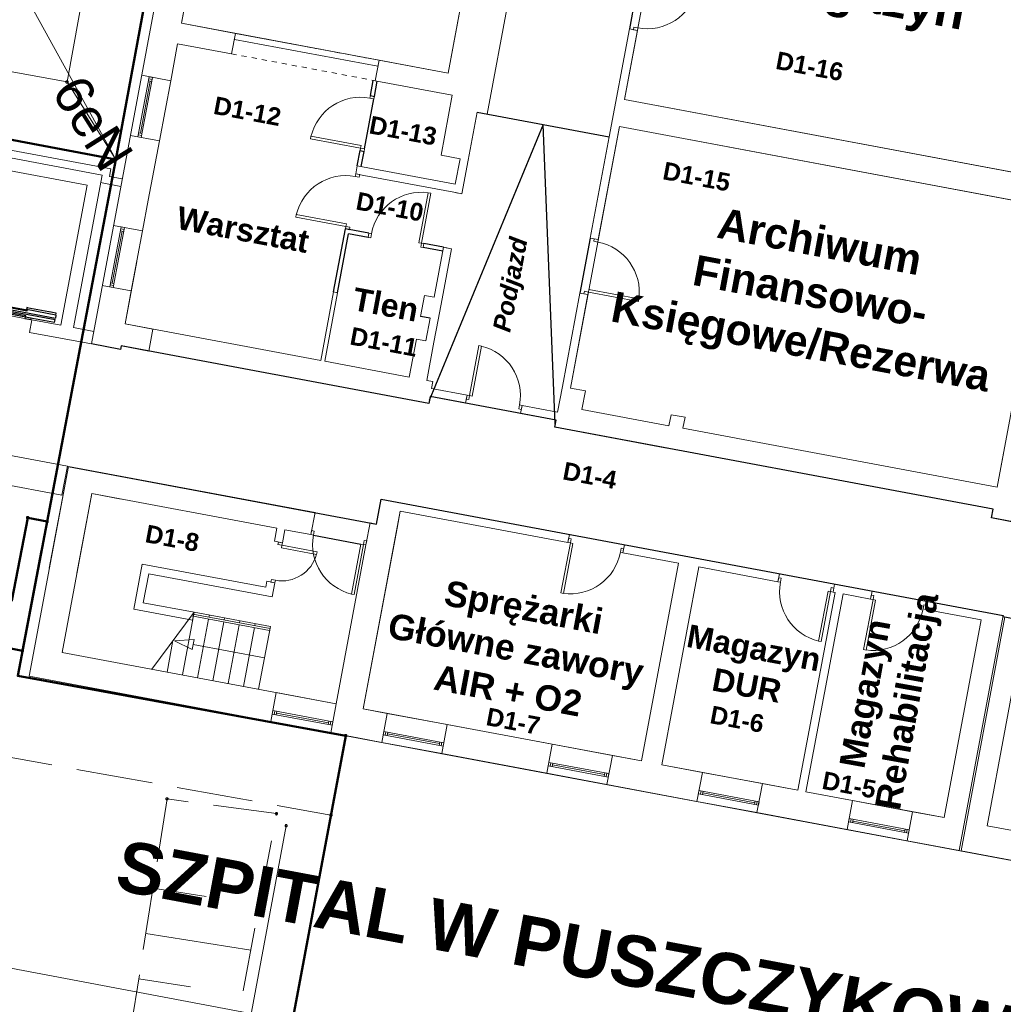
# Model space of a CAD drawing. Header units: millimetres. Extents: x 6421400 to 6424255, y 5791334 to 5793836.
# Tile 37 of 101: x 6422723 to 6422743, y 5792830 to 5792850. Entities that reach past the tile are written whole.
import ezdxf
from ezdxf.enums import TextEntityAlignment as Align

# ---------------------------------------------------------------- set-up
doc = ezdxf.new("R2010")
doc.units = ezdxf.units.MM
for name, pattern in [('DASHED', [20, 10, -10]), ('PRZER2_5-1', [1.75, 1.25, -0.5]), ('PRZER3-1', [2, 1.5, -0.5]), ('PRZER4-1', [2.5, 2, -0.5])]:
    doc.linetypes.add(name, pattern=pattern)
doc.layers.get('0').update_dxf_attribs({"color": 252})
for name, color, linetype, lineweight in [('GESBLO', 252, 'Continuous', 18), ('GESBZN', 252, 'Continuous', 35), ('GESBZO', 7, 'Continuous', 35), ('GSPPRB', 252, 'Continuous', 18), ('GSSKPL', 252, 'Continuous', 18), ('GSSZSN', 252, 'Continuous', 18), ('GULENN', 252, 'Continuous', 18), ('GULENN_O', 252, 'Continuous', 18), ('GULKDP', 252, 'Continuous', 18), ('GULKPI', 252, 'Continuous', 18), ('Windy', 252, 'Continuous', 13)]:
    doc.layers.add(name, color=color, linetype=linetype, lineweight=lineweight)
doc.layers.add('Kreskowanie', color=252, linetype='Continuous')
doc.layers.add('xref', color=252, linetype='Continuous')
doc.styles.add('Arial', font='arial.ttf')
doc.styles.add('GENERATED_STYLE_6', font='arialbd.ttf')

# ---------------------------------------------------------------- blocks, each defined once
blk = doc.blocks.new('GSPPRB0')
at = {"color": 0, "lineweight": 18}
blk.add_lwpolyline([(-0.007955, 0.0225), (0.007955, 0.0225), (0.0225, 0.007955), (0.0225, -0.007955), (0.007955, -0.0225), (-0.007955, -0.0225), (-0.0225, -0.007955), (-0.0225, 0.007955)], close=True, dxfattribs=at)
blk = doc.blocks.new('G$CC51CC4AD')
at = {"layer": 'GESBLO', "linetype": 'Continuous', "lineweight": 18, "elevation": 10.26}
blk.add_lwpolyline([(6422765.32, 5792828.81), (6422729.65, 5792835.49), (6422723.206, 5792836.666), (6422723.784, 5792839.697), (6422725.134, 5792846.811), (6422731.12, 5792879.29), (6422719.61, 5792881.37), (6422718.51, 5792875.31), (6422717.4, 5792869.18), (6422716.37, 5792863.47), (6422715.26, 5792857.35), (6422715.05, 5792856.19), (6422695.55, 5792859.83), (6422695.49, 5792859.48), (6422685.05, 5792861.4), (6422683.09, 5792851.07), (6422693.59, 5792849.14), (6422693, 5792845.94), (6422682.53, 5792848.06), (6422681.84, 5792844.52), (6422668.54, 5792846.99)], dxfattribs=at)
for points in [[(6422715.87, 5792845.459), (6422718.077, 5792845.045), (6422718.645, 5792848.041), (6422725.134, 5792846.811), (6422723.784, 5792839.697), (6422723.402, 5792839.774), (6422723.093, 5792838.147), (6422720.024, 5792838.727), (6422720.335, 5792840.355), (6422715.092, 5792841.355)], [(6422729.65, 5792835.49), (6422726.95, 5792821.04), (6422725.48, 5792821.32), (6422724.28, 5792814.81), (6422725.47, 5792814.6), (6422725.04, 5792812.26), (6422727.1, 5792811.89), (6422726.45, 5792808.33), (6422762.42, 5792801.52), (6422763.95, 5792809.83), (6422767.25, 5792809.23), (6422768.1, 5792813.97), (6422763.98, 5792814.71), (6422764.38, 5792816.79), (6422766.68, 5792816.35), (6422768.62, 5792826.66), (6422768.73, 5792826.65), (6422769, 5792828.07), (6422768.23, 5792828.21), (6422768.61, 5792830.28), (6422771.05, 5792829.84), (6422771.11, 5792830.08), (6422765.72, 5792831.11), (6422765.32, 5792828.81)]]:
    blk.add_lwpolyline(points, close=True, dxfattribs=at)
at = {"layer": 'GESBZN', "linetype": 'PRZER4-1', "lineweight": 50, "elevation": 10.26}
blk.add_lwpolyline([(6422714.606, 5792838.792), (6422723.3, 5792837.161), (6422723.784, 5792839.697), (6422723.402, 5792839.774), (6422723.093, 5792838.147), (6422720.024, 5792838.727), (6422720.335, 5792840.355), (6422715.092, 5792841.355)], close=True, dxfattribs=at)
at = {"layer": 'GESBZO', "linetype": 'Continuous', "lineweight": 50, "elevation": 10.26}
blk.add_lwpolyline([(6422726.95, 5792821.04), (6422729.65, 5792835.49), (6422723.206, 5792836.666), (6422723.784, 5792839.697), (6422725.134, 5792846.811), (6422731.12, 5792879.29), (6422719.61, 5792881.37)], dxfattribs=at)
blk.add_lwpolyline([(6422706.06, 5792809.74), (6422697.56, 5792811.35), (6422686.8, 5792813.34), (6422693, 5792845.94), (6422693.59, 5792849.14), (6422695.55, 5792859.83), (6422715.05, 5792856.19), (6422717.81, 5792855.67), (6422715.87, 5792845.459), (6422718.077, 5792845.045), (6422718.645, 5792848.041), (6422725.134, 5792846.811), (6422723.784, 5792839.697), (6422723.402, 5792839.774), (6422723.093, 5792838.147), (6422720.024, 5792838.727), (6422720.335, 5792840.355), (6422715.092, 5792841.355), (6422714.606, 5792838.792), (6422708.99, 5792809.18)], close=True, dxfattribs=at)
at = {"layer": 'GSSKPL', "linetype": 'PRZER3-1', "lineweight": 18, "elevation": 10.18}
blk.add_lwpolyline([(6422714.606, 5792838.792), (6422714.349, 5792837.437), (6422715.777, 5792837.183), (6422718.238, 5792836.718), (6422719.668, 5792836.451), (6422722.537, 5792835.929), (6422722.4, 5792835.18), (6422729.36, 5792833.93), (6422729.65, 5792835.49), (6422723.206, 5792836.666), (6422723.3, 5792837.161)], close=True, dxfattribs=at)
at = {"layer": 'GSSZSN', "linetype": 'PRZER2_5-1', "lineweight": 18, "elevation": 10.14}
blk.add_lwpolyline([(6422726.14, 5792834.25), (6422724.13, 5792821.48), (6422725.24, 5792820.57), (6422725.45, 5792821.43), (6422726.02, 5792821.88), (6422728.29, 5792833.96)], close=True, dxfattribs=at)
at = {"layer": 'GSSZSN', "linetype": 'Continuous', "lineweight": 18, "elevation": 10.14}
for points in [[(6422725.863, 5792832.493), (6422726.908, 5792832.329)], [(6422725.723, 5792831.603), (6422727.786, 5792831.279)], [(6422725.583, 5792830.714), (6422726.602, 5792830.554)]]:
    blk.add_lwpolyline(points, dxfattribs=at)
at = {"layer": 'GULENN', "linetype": 'Continuous', "lineweight": 18, "elevation": 10.18}
for points in [[(6422717.931, 5792857.362), (6422725.564, 5792856.023), (6422724.175, 5792848.337)], [(6422724.175, 5792848.337), (6422719.4, 5792849.201), (6422719.19, 5792847.938)], [(6422724.175, 5792848.337), (6422725.134, 5792846.811)], [(6422716.695, 5792837.01), (6422715.996, 5792832.259), (6422741.15, 5792827.504), (6422752.156, 5792825.423), (6422759.034, 5792824.123), (6422764.222, 5792823.402), (6422778.093, 5792821.473), (6422789.307, 5792819.914), (6422790.563, 5792819.74)]]:
    blk.add_lwpolyline(points, dxfattribs=at)
at = {"layer": 'GULKDP', "linetype": 'Continuous', "lineweight": 18, "elevation": 10.18}
blk.add_lwpolyline([(6422721.359, 5792853.655), (6422721.59, 5792853.23), (6422725.134, 5792846.811)], dxfattribs=at)
at = {"layer": 'GULKPI', "linetype": 'Continuous', "lineweight": 18, "elevation": 10.18}
blk.add_lwpolyline([(6422728.48, 5792833.72), (6422726.92, 5792825.34)], dxfattribs=at)
at = {"layer": 'GSPPRB', "linetype": 'Continuous', "lineweight": 18, "rotation": 90}
for p in [(6422724.175, 5792848.337, 10.28), (6422725.134, 5792846.811, 10.28), (6422723.402, 5792839.774, 10.28), (6422723.784, 5792839.697, 10.28), (6422723.3, 5792837.161, 10.28), (6422729.65, 5792835.49, 10.28), (6422726.14, 5792834.25, 10.28), (6422728.29, 5792833.96, 10.28), (6422729.36, 5792833.93, 10.28), (6422728.48, 5792833.72, 10.28)]:
    blk.add_blockref('GSPPRB0', p, dxfattribs=at)
at = {"layer": 'GULENN_O', "linetype": 'Continuous', "lineweight": 0, "style": 'Arial'}
blk.add_text('6eN', height=0.75, rotation=302.1469, dxfattribs=at).set_placement((6422724.366, 5792847.328, 10.8), align=Align.CENTER)
blk = doc.blocks.new('2P-T-A2 1100')
at = {"lineweight": 30}
for p, q in [((-1806, 180), (-1806, 215)), ((-1806, 180), (-1806, 215)), ((-1806, 215), (-1220, 215)), ((-1675, 227), (-1705, 227)), ((-1705, 227), (-1705, 215)), ((-1675, 215), (-1675, 227)), ((-1220, 230), (-1220, 180)), ((-120, 151), (-120, 230)), ((-1806, 180), (-1220, 180)), ((-1806, 180), (-1806, 120)), ((-101, 120), (-1806, 120)), ((-101, 90), (-1806, 90)), ((-1806, 30), (-1806, 90)), ((-1806, 30), (-1220, 30)), ((-1340, 0), (-1340, 30)), ((-1340, 30), (-1220, 30)), ((-1220, 0), (-1340, 0)), ((-1230, 175), (-1230, 152)), ((-644, 175), (-1230, 175)), ((-1230, 152), (-644, 152)), ((-1230, 35), (-1230, 58)), ((-1230, 58), (-644, 58)), ((-644, 35), (-1230, 35)), ((-1220, 30), (-1220, 0)), ((-690, 146), (-690, 123)), ((-104, 146), (-690, 146)), ((-690, 123), (-104, 123)), ((-690, 64), (-690, 87)), ((-690, 87), (-104, 87)), ((-104, 64), (-690, 64)), ((-644, 152), (-644, 175)), ((-644, 58), (-644, 35)), ((-101, 151), (-120, 151)), ((-101, 59), (-120, 59)), ((-120, 59), (-120, 30)), ((-120, 30), (-120, 0)), ((0, 30), (-120, 30)), ((-120, 0), (0, 0)), ((-104, 123), (-104, 146)), ((-104, 87), (-104, 64)), ((-101, 120), (-101, 151)), ((0, 90), (-101, 90)), ((-101, 90), (-101, 88)), ((-101, 88), (-101, 59)), ((0, 0), (0, 90))]:
    blk.add_line(p, q, dxfattribs=at)
blk.add_circle((-64, 68), 11.2, dxfattribs=at)
blk = doc.blocks.new('-1')
at = {"linetype": 'Continuous', "lineweight": 18}
for p, q in [((183278, 28159), (183278, -8336)), ((189188, 19), (189188, -1816)), ((190088, -2466), (190088, 19)), ((192528, -306), (192688, -306)), ((192528, -306), (192528, -2466)), ((192688, -256), (192608, -256)), ((192608, -256), (192608, -306)), ((192608, -306), (192688, -306)), ((192688, -306), (192688, -256)), ((192688, -1686), (192688, -306)), ((183858, -1816), (183858, -1181)), ((201288, -1686), (192688, -1686)), ((184938, -1816), (183858, -1816)), ((184938, -2226), (184938, -1816)), ((184938, -1816), (187808, -1816)), ((187808, -2226), (187808, -1816)), ((189188, -1816), (187808, -1816)), ((184938, -1936), (187808, -1936)), ((183858, -2966), (183858, -2226)), ((183858, -2226), (184938, -2226)), ((187808, -2226), (189348, -2226)), ((189348, -2226), (189348, -3426)), ((192688, -2226), (201288, -2226)), ((192688, -4486), (192688, -2226)), ((189888, -3426), (189888, -2466)), ((190088, -2466), (189888, -2466)), ((192528, -2466), (192528, -4486)), ((187768, -2531), (187768, -2581)), ((187768, -2581), (187848, -2581)), ((187848, -2581), (187848, -2531)), ((183278, -2966), (183858, -2966)), ((183428, -4166), (183428, -2966)), ((183428, -2966), (183496, -2966)), ((183428, -3006), (183496, -3006)), ((183496, -3046), (183428, -3046)), ((183462, -3046), (183462, -4086)), ((183496, -2966), (183496, -4166)), ((183858, -4166), (183858, -2966)), ((189348, -3426), (189728, -3426)), ((189728, -3426), (189728, -3936)), ((189888, -4096), (189888, -3426)), ((186768, -3581), (186768, -3531)), ((187768, -3531), (186768, -3531)), ((187768, -3581), (186768, -3581)), ((187768, -3581), (187768, -3531)), ((187768, -3631), (187768, -3581)), ((187768, -3581), (187848, -3581)), ((187848, -3581), (187848, -3631)), ((187768, -3936), (187768, -4096)), ((189728, -3936), (187768, -3936)), ((183278, -4166), (183858, -4166)), ((183496, -4086), (183428, -4086)), ((183428, -4126), (183496, -4126)), ((183496, -4166), (183428, -4166)), ((183858, -5356), (183858, -4166)), ((187768, -4096), (187928, -4096)), ((187768, -4096), (187768, -4146)), ((187848, -4096), (187768, -4096)), ((187768, -4146), (187848, -4146)), ((187848, -4146), (187848, -4096)), ((187928, -4096), (189728, -4096)), ((189238, -5196), (189238, -4196)), ((189288, -4196), (189238, -4196)), ((189288, -5196), (189288, -4196)), ((189888, -4096), (189728, -4096)), ((189808, -4096), (189728, -4096)), ((192528, -4486), (192688, -4486)), ((192608, -4536), (192608, -4486)), ((192608, -4486), (192688, -4486)), ((192688, -4536), (192608, -4536)), ((192688, -4486), (192688, -4536)), ((186768, -5146), (186768, -5096)), ((187768, -5096), (186768, -5096)), ((187768, -5146), (186768, -5146)), ((187768, -5146), (187768, -5096)), ((187768, -5196), (187768, -5146)), ((187768, -5146), (187848, -5146)), ((187848, -5196), (187768, -5196)), ((187848, -5146), (187848, -5196)), ((188238, -5196), (188288, -5196)), ((188238, -5276), (188238, -5196)), ((188288, -5196), (188288, -5276)), ((189288, -5196), (189238, -5196)), ((189338, -5196), (189288, -5196)), ((189288, -5196), (189288, -5276)), ((189338, -5276), (189338, -5196)), ((189888, -5196), (189728, -5196)), ((189728, -5196), (189728, -6196)), ((189808, -5196), (189728, -5196)), ((189888, -6196), (189888, -5196)), ((183858, -5966), (183858, -5356)), ((188288, -5276), (188238, -5276)), ((189288, -5276), (189338, -5276)), ((192528, -5586), (192688, -5586)), ((192528, -5586), (192528, -7456)), ((192688, -5536), (192608, -5536)), ((192608, -5536), (192608, -5586)), ((192608, -5586), (192688, -5586)), ((192688, -5536), (192688, -5486)), ((192688, -5486), (193688, -5486)), ((192688, -5586), (192688, -5536)), ((192688, -5536), (193688, -5536)), ((192688, -7456), (192688, -5586)), ((193688, -5536), (193688, -5486)), ((183278, -5966), (183858, -5966)), ((183428, -7166), (183428, -5966)), ((183428, -5966), (183496, -5966)), ((183496, -5966), (183496, -7166)), ((183858, -7166), (183858, -5966)), ((183428, -6006), (183496, -6006)), ((183496, -6046), (183428, -6046)), ((183462, -6046), (183462, -7086)), ((189538, -6196), (189538, -6616)), ((189728, -6196), (189538, -6196)), ((189888, -6616), (189888, -6196)), ((183858, -7826), (183858, -6577)), ((187768, -6456), (187768, -7826)), ((187848, -6456), (187768, -6456)), ((187848, -7826), (187848, -6456)), ((189728, -6616), (189728, -7066)), ((189888, -7066), (189888, -6616)), ((183496, -7086), (183428, -7086)), ((183428, -7126), (183496, -7126)), ((189538, -7066), (189538, -7826)), ((189728, -7066), (189538, -7066)), ((189888, -7826), (189888, -7066)), ((190768, -6966), (190818, -6966)), ((190768, -7966), (190768, -6966)), ((190818, -7966), (190818, -6966)), ((201288, -7146), (201288, -7826)), ((183278, -7166), (183858, -7166)), ((183496, -7166), (183428, -7166)), ((183858, -7826), (183858, -7166)), ((192528, -7456), (192528, -7966)), ((192988, -7456), (192688, -7456)), ((192988, -7826), (192988, -7456)), ((195008, -7606), (194728, -7606)), ((194728, -7606), (194728, -7826)), ((195008, -7826), (195008, -7606)), ((187768, -7826), (183858, -7826)), ((184413, -7826), (183858, -7826)), ((184413, -8266), (184413, -7826)), ((189538, -7826), (187848, -7826)), ((190008, -7826), (189888, -7826)), ((190008, -7966), (190008, -7826)), ((194728, -7826), (192988, -7826)), ((201288, -7826), (195008, -7826)), ((190718, -7966), (190008, -7966)), ((190718, -7966), (190718, -8126)), ((190718, -7966), (190768, -7966)), ((190718, -8046), (190718, -7966)), ((190768, -8046), (190718, -8046)), ((190768, -7966), (190768, -8046)), ((190768, -7966), (190818, -7966)), ((191818, -7966), (191768, -7966)), ((191768, -7966), (191768, -8046)), ((191768, -8046), (191818, -8046)), ((191818, -7966), (191818, -8126)), ((192528, -7966), (191818, -7966)), ((191818, -8046), (191818, -7966)), ((183858, -8336), (183858, -8266)), ((183858, -8266), (190008, -8266)), ((183858, -8336), (183858, -8266)), ((183858, -8266), (184413, -8266)), ((190008, -8126), (190718, -8126)), ((190008, -8266), (190008, -8126)), ((191818, -8126), (192528, -8126)), ((192528, -8126), (192528, -8266)), ((192528, -8266), (194728, -8266)), ((194728, -8266), (195008, -8266)), ((195008, -8266), (201288, -8266)), ((201288, -8266), (201288, -8441)), ((183278, -8336), (183858, -8336)), ((183278, -8336), (183858, -8336)), ((201288, -8441), (201868, -8441)), ((193198, -10286), (189438, -10286)), ((189438, -10286), (189438, -10786)), ((189848, -10446), (193198, -10446)), ((189848, -10786), (189848, -10446)), ((193198, -10446), (193198, -10286)), ((193248, -10366), (193198, -10366)), ((193198, -10366), (193198, -10446)), ((193198, -10446), (193248, -10446)), ((193248, -10446), (193248, -10366)), ((193248, -10446), (193298, -10446)), ((193248, -10446), (193248, -11446)), ((193298, -10446), (193298, -11446)), ((194248, -10446), (194248, -10366)), ((194248, -10366), (194298, -10366)), ((194298, -10446), (194248, -10446)), ((194298, -10446), (194298, -10286)), ((197398, -10286), (194298, -10286)), ((194298, -10366), (194298, -10446)), ((194298, -10446), (195408, -10446)), ((195408, -10446), (195408, -14401)), ((195818, -10446), (197398, -10446)), ((195818, -14401), (195818, -10446)), ((197398, -10446), (197398, -10286)), ((197448, -10366), (197398, -10366)), ((197398, -10366), (197398, -10446)), ((197398, -10446), (197448, -10446)), ((197448, -10446), (197448, -10366)), ((198448, -10446), (198398, -10446)), ((198398, -10446), (198398, -11446)), ((198448, -10446), (198448, -10366)), ((198448, -10366), (198498, -10366)), ((198498, -10446), (198448, -10446)), ((198448, -10446), (198448, -11446)), ((198498, -10446), (198498, -10286)), ((199248, -10286), (198498, -10286)), ((198498, -10366), (198498, -10446)), ((198498, -10446), (198538, -10446)), ((198538, -10446), (198538, -14401)), ((198698, -10446), (199248, -10446)), ((198698, -14401), (198698, -10446)), ((199248, -10446), (199248, -10286)), ((199298, -10366), (199248, -10366)), ((199248, -10366), (199248, -10446)), ((199248, -10446), (199298, -10446)), ((199298, -10446), (199298, -10366)), ((199298, -10446), (199348, -10446)), ((199298, -10446), (199298, -11446)), ((199348, -10446), (199348, -11446)), ((200298, -10446), (200298, -10366)), ((200298, -10366), (200348, -10366)), ((200348, -10446), (200298, -10446)), ((200348, -10446), (200348, -10286)), ((201868, -10286), (200348, -10286)), ((200348, -10366), (200348, -10446)), ((200348, -10446), (201458, -10446)), ((201458, -10446), (201458, -14401)), ((201868, -14981), (201868, -10286)), ((201908, -10301), (201908, -14981)), ((202318, -14401), (202318, -10461)), ((183258, -10786), (174058, -10786)), ((183258, -11366), (183258, -10786)), ((183278, -10786), (183278, -14981)), ((188208, -10786), (183278, -10786)), ((183278, -10786), (183278, -12819)), ((184413, -10786), (183278, -10786)), ((188208, -11226), (188208, -10786)), ((189308, -11226), (189308, -10786)), ((189438, -10786), (189308, -10786)), ((189848, -14401), (189848, -10786)), ((188258, -11146), (188208, -11146)), ((188208, -11146), (188208, -11226)), ((188258, -11226), (188258, -11146)), ((189258, -11226), (189258, -11146)), ((189258, -11146), (189308, -11146)), ((189308, -11146), (189308, -11226)), ((174058, -11366), (183258, -11366)), ((183828, -14401), (183828, -11226)), ((183828, -11226), (187528, -11226)), ((183828, -12819), (183828, -11226)), ((183828, -11226), (184413, -11226)), ((187528, -11226), (187528, -11486)), ((187688, -11486), (187688, -11226)), ((187688, -11226), (188208, -11226)), ((188208, -11226), (188258, -11226)), ((189258, -11226), (189208, -11226)), ((189208, -11226), (189208, -12226)), ((189308, -11226), (189258, -11226)), ((189258, -11226), (189258, -12226)), ((189308, -11226), (189308, -14401)), ((187688, -11486), (187528, -11486)), ((187608, -11536), (187608, -11486)), ((187608, -11486), (187688, -11486)), ((187688, -11536), (187608, -11536)), ((187688, -11486), (187688, -11536)), ((187688, -11536), (187688, -11586)), ((187688, -11536), (188388, -11536)), ((187688, -11586), (188388, -11586)), ((188388, -11536), (188388, -11586)), ((193248, -11446), (193298, -11446)), ((198448, -11446), (198398, -11446)), ((199298, -11446), (199348, -11446)), ((187688, -12286), (187528, -12286)), ((187528, -12286), (187528, -12406)), ((187688, -12236), (187608, -12236)), ((187608, -12236), (187608, -12286)), ((187608, -12286), (187688, -12286)), ((187688, -12286), (187688, -12236)), ((187688, -12566), (187688, -12286)), ((189258, -12226), (189208, -12226)), ((187528, -12406), (185058, -12406)), ((185058, -12406), (185058, -13306)), ((185218, -12566), (187688, -12566)), ((185218, -13146), (185218, -12566)), ((186233, -13146), (185218, -13146)), ((186233, -13146), (185218, -13146)), ((186233, -13146), (185620, -14401)), ((186233, -13306), (186233, -13146)), ((187758, -13146), (186233, -13146)), ((186233, -13146), (186233, -14401)), ((186538, -13146), (186538, -13186)), ((186843, -13146), (186843, -13186)), ((187148, -13146), (187148, -13186)), ((187453, -13146), (187453, -13186)), ((187758, -13146), (187758, -14401)), ((185058, -13306), (186233, -13306)), ((187758, -13226), (186194, -13226)), ((187758, -13186), (186213, -13186)), ((186538, -13226), (186538, -14401)), ((186843, -13226), (186843, -14401)), ((187148, -13226), (187148, -14401)), ((187453, -13226), (187453, -14401)), ((185958, -13771), (186331, -13671)), ((186331, -13671), (186331, -13871)), ((185928, -13771), (185928, -14401)), ((185958, -13771), (186331, -13871)), ((186331, -13771), (187758, -13771)), ((189308, -14401), (183828, -14401)), ((188108, -14981), (188108, -14401)), ((189308, -14401), (188108, -14401)), ((189308, -14981), (189308, -14401)), ((190328, -14401), (189848, -14401)), ((190328, -14981), (190328, -14401)), ((191528, -14401), (190328, -14401)), ((191528, -14981), (191528, -14401)), ((193628, -14401), (191528, -14401)), ((193628, -14981), (193628, -14401)), ((194828, -14401), (193628, -14401)), ((194828, -14981), (194828, -14401)), ((195408, -14401), (194828, -14401)), ((196628, -14401), (195818, -14401)), ((196628, -14981), (196628, -14401)), ((197828, -14401), (196628, -14401)), ((197828, -14981), (197828, -14401)), ((198538, -14401), (197828, -14401)), ((199628, -14401), (198698, -14401)), ((199628, -14981), (199628, -14401)), ((200828, -14401), (199628, -14401)), ((200828, -14981), (200828, -14401)), ((201458, -14401), (200828, -14401)), ((205428, -14401), (202318, -14401)), ((188108, -14763), (189308, -14763)), ((188108, -14831), (188108, -14763)), ((189308, -14831), (188108, -14831)), ((188148, -14831), (188148, -14763)), ((188188, -14763), (188188, -14831)), ((188188, -14797), (189228, -14797)), ((189228, -14763), (189228, -14831)), ((189268, -14831), (189268, -14763)), ((189308, -14763), (189308, -14831)), ((190328, -14763), (191528, -14763)), ((190328, -14831), (190328, -14763)), ((191528, -14831), (190328, -14831)), ((190368, -14831), (190368, -14763)), ((190408, -14763), (190408, -14831)), ((190408, -14797), (191448, -14797)), ((191448, -14763), (191448, -14831)), ((191488, -14831), (191488, -14763)), ((191528, -14763), (191528, -14831)), ((193628, -14763), (194828, -14763)), ((193628, -14831), (193628, -14763)), ((194828, -14831), (193628, -14831)), ((193668, -14831), (193668, -14763)), ((193708, -14763), (193708, -14831)), ((193708, -14797), (194748, -14797)), ((194748, -14763), (194748, -14831)), ((194788, -14831), (194788, -14763)), ((194828, -14763), (194828, -14831)), ((196628, -14763), (197828, -14763)), ((196628, -14831), (196628, -14763)), ((197828, -14831), (196628, -14831)), ((196668, -14831), (196668, -14763)), ((196708, -14763), (196708, -14831)), ((196708, -14797), (197748, -14797)), ((197748, -14763), (197748, -14831)), ((197788, -14831), (197788, -14763)), ((197828, -14763), (197828, -14831)), ((199628, -14763), (200828, -14763)), ((199628, -14831), (199628, -14763)), ((200828, -14831), (199628, -14831)), ((199668, -14831), (199668, -14763)), ((199708, -14763), (199708, -14831)), ((199708, -14797), (200748, -14797)), ((200748, -14763), (200748, -14831)), ((200788, -14831), (200788, -14763)), ((200828, -14763), (200828, -14831)), ((183278, -14981), (189848, -14981)), ((188108, -14981), (189308, -14981)), ((189848, -14981), (190328, -14981)), ((190328, -14981), (191528, -14981)), ((191528, -14981), (193628, -14981)), ((193628, -14981), (194828, -14981)), ((194828, -14981), (196628, -14981)), ((196628, -14981), (197828, -14981)), ((197828, -14981), (199628, -14981)), ((199628, -14981), (200828, -14981)), ((200828, -14981), (201868, -14981)), ((201908, -14981), (205428, -14981))]:
    blk.add_line(p, q, dxfattribs=at)
at = {"linetype": 'ByBlock', "ltscale": 0.6}
for p, q in [((192528, 794), (192528, -306)), ((187768, -2531), (187768, -2226)), ((187848, -2531), (187848, -2226)), ((189888, -2466), (192528, -2466)), ((191208, -2466), (190008, -8206)), ((192528, -8206), (191208, -2466)), ((187768, -2531), (187848, -2531)), ((187848, -3581), (187848, -2581)), ((187768, -3936), (187768, -3631)), ((187768, -3631), (187848, -3631)), ((187848, -3936), (187848, -3631)), ((192528, -4486), (192528, -5586)), ((187768, -6456), (187768, -5196)), ((188238, -5196), (187768, -5196)), ((189728, -5196), (189338, -5196)), ((187848, -6456), (187848, -5276)), ((188238, -5276), (187848, -5276)), ((189728, -5276), (189338, -5276)), ((189728, -6616), (189538, -6616)), ((188258, -11226), (189208, -11226))]:
    blk.add_line(p, q, dxfattribs=at)
at = {"linetype": 'DASHED', "lineweight": 18}
for p, q in [((184938, -1816), (187808, -1816)), ((184938, -2226), (187808, -2226))]:
    blk.add_line(p, q, dxfattribs=at)
at = {"linetype": 'ByBlock', "lineweight": 18, "ltscale": 0.6}
for points in [[(192688, 3659), (192688, -1686), (201288, -1686), (201288, 3659), (201128, 3659), (201128, 4309), (200378, 4309), (200378, 3659)], [(189188, 3769), (183858, 3769), (183858, -1816), (189188, -1816), (189188, 19), (190088, 19), (190088, 1039), (189188, 1041)], [(192688, -2226), (192688, -7456), (192988, -7456), (192988, -7826), (194728, -7826), (194728, -7606), (195008, -7606), (195008, -7826), (201288, -7826), (201288, -2226)], [(193198, -10286), (193198, -10446), (189848, -10446), (189848, -14401), (195408, -14401), (195408, -10446), (194298, -10446), (194298, -10286)], [(195818, -10446), (195818, -14401), (198538, -14401), (198538, -10446), (198498, -10446), (198498, -10286), (197398, -10286), (197398, -10446)], [(199248, -10286), (199248, -10446), (198698, -10446), (198698, -14401), (201458, -14401), (201458, -10446), (200348, -10446), (200348, -10286)]]:
    blk.add_lwpolyline(points, close=True, dxfattribs=at)
at = {"linetype": 'Continuous', "lineweight": 18}
for centre, radius, start, end in [((192688, 744), 1000, 270, 357.4549), ((187768, -3581), 1000, 90, 177.4549), ((187768, -5146), 1000, 90, 177.4549), ((189290, -5197), 1002, 92.9899, 179.9477), ((192688, -5536), 1000, 2.5451, 90), ((190768, -7966), 1000, 0, 87.4549), ((193248, -10446), 1000, 272.5451, 0), ((198448, -10446), 1000, 180, 267.4549), ((199298, -10446), 1000, 272.5451, 0), ((189258, -11226), 1000, 180, 267.4549), ((187688, -11536), 700, 270, 356.3666)]:
    blk.add_arc(centre, radius, start, end, dxfattribs=at)
at = {"layer": 'Kreskowanie', "linetype": 'ByBlock', "ltscale": 0.6}
blk.add_lwpolyline([(183278, -10786), (189438, -10786), (189438, -10286), (201868, -10286), (201868, -10301), (219448, -10301), (219448, -10831), (225738, -10831), (225738, -8271), (213758, -8271), (213758, -8331), (213258, -8331), (213258, -8311), (202408, -8311), (202408, -8441), (201288, -8441), (201288, -8266), (192528, -8266), (192528, -8126), (190008, -8126), (190008, -8266), (183858, -8266), (183858, -8336), (183278, -8336)], dxfattribs=at)
at = {"layer": 'Windy'}
for p, q in [((183023, -4886), (176673, -4886)), ((183023, -5036), (183023, -4886)), ((176823, -5036), (182873, -5036)), ((182873, -5036), (182873, -8086)), ((183278, -5186), (182873, -5186)), ((183278, -5036), (183023, -5036)), ((180323, -5286), (182623, -5286)), ((182623, -5286), (182623, -8086)), ((182043, -8086), (178353, -8086)), ((182623, -8086), (182043, -8086)), ((182043, -8086), (182043, -8336)), ((182873, -8086), (183278, -8086)), ((182043, -8336), (183278, -8336))]:
    blk.add_line(p, q, dxfattribs=at)
at = {"layer": 'Windy', "lineweight": 5, "xscale": -1}
blk.add_blockref('2P-T-A2 1100', (180683, -8086), dxfattribs=at)
at = {"linetype": 'Continuous', "lineweight": 18, "attachment_point": 5, "style": 'GENERATED_STYLE_6'}
for s, insert, char_height, width in [('Magazyn', (196886, 1119), 700, 2570.81), ('\\pql;D1-16', (196481, -376), 350, 2004.91), ('\\pql;D1-15', (194698, -2916), 350, 2004.91), ('\\pql;D1-12', (185787, -3276), 350, 2004.91), ('\\pql;D1-13', (188863, -3092), 350, 2004.91), ('Archiwum\\PFinansowo-\\PKsięgowe/Rezerwa', (196973, -4813), 600, 8908.36), ('\\pql;D1-10', (188883, -4609), 350, 2004.91), ('Warsztat', (185792, -5582), 450, 2570.81), ('Tlen', (188819, -6514), 450, 2570.81), ('\\pql;D1-11', (189256, -7237), 350, 2004.91), ('\\pql;D1-4', (193853, -9072), 350, 2004.91), ('{Sprężarki\\PGłówne zawory\\PAIR + O2}', (192580, -12693), 500, 8344.6), ('Magazyn DUR', (197172, -12187), 450, 2570.81), ('\\pql;D1-8', (186017, -11798), 350, 2004.91), ('\\pql;D1-6', (197579, -13251), 350, 2004.91), ('\\pql;D1-7', (193262, -14096), 350, 2004.91), ('\\pql;D1-5', (199980, -14113), 350, 2004.91), ('SZPITAL W PUSZCZYKOWIE - PIWNICA', (198908, -18300), 1000, 28472.68)]:
    blk.add_mtext(s, dxfattribs=dict(at, insert=insert, char_height=char_height, width=width))
for s, insert, char_height, width, rotation in [('{\\fArial|b1|i1|c238|p38;Podjazd}', (191202, -5674), 350, 8344.6, 90), ('Magazyn\\PRehabilitacja', (199973, -12286), 500, 2948.67, 90.4048)]:
    blk.add_mtext(s, dxfattribs=dict(at, insert=insert, char_height=char_height, width=width, rotation=rotation))

msp = doc.modelspace()

# ---------------------------------------------------------------- block references
at = {"layer": 'xref'}
msp.add_blockref('G$CC51CC4AD', (0, 0), dxfattribs=at)
at = {"layer": 'xref', "color": 0, "linetype": 'ByBlock', "xscale": 0.001, "yscale": 0.001, "zscale": 0.001, "rotation": 349.3895369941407}
msp.add_blockref('-1', (6422546.043, 5792885.13, 10.26), dxfattribs=at)

doc.saveas('drawing.dxf')
